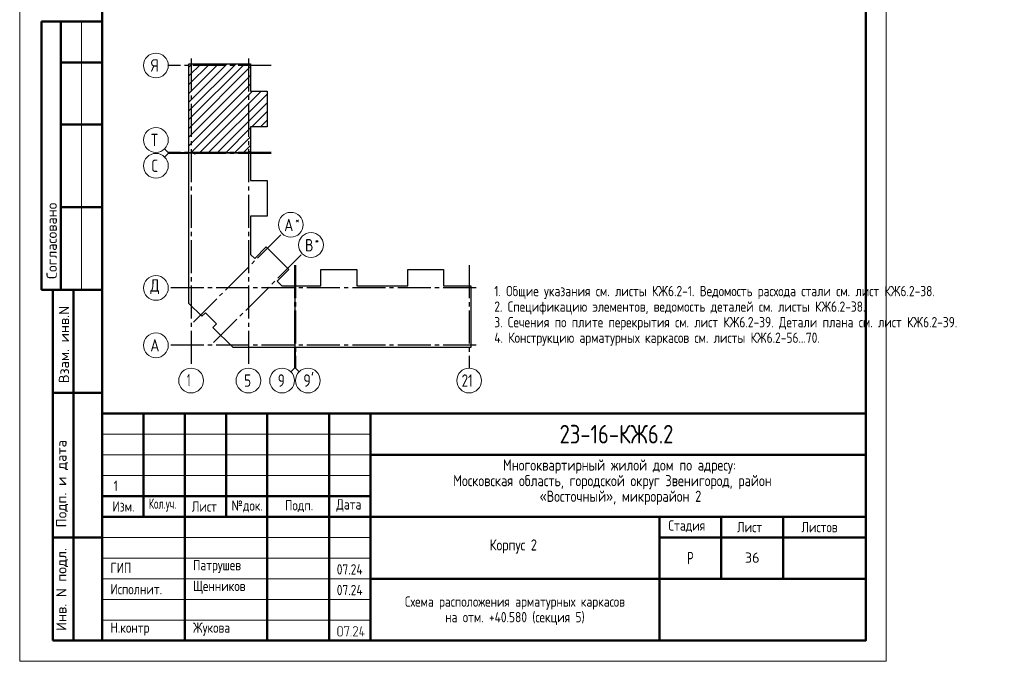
# Model space of a CAD drawing. Header units: millimetres. Extents: x 0 to 23859, y 0 to 29700.
# Tile 1 of 6: x 0 to 23859, y 0 to 15540. Entities that reach past the tile are written whole.
import ezdxf

# ---------------------------------------------------------------- set-up
doc = ezdxf.new("R2010")
doc.units = ezdxf.units.MM
doc.linetypes.add('______5', pattern=[1100, 800, -100, 100, -100])
for name, color, linetype, lineweight in [('Standard', 7, 'Continuous', 25), ('Обрамление проемов стержнями', 7, 'Continuous', 25), ('Оси', 40, '______5', 18)]:
    doc.layers.add(name, color=color, linetype=linetype, lineweight=lineweight)
doc.styles.add('GOST 2.304-81', font='txt')
doc.styles.add('ISOCPEUR', font='txt')

msp = doc.modelspace()

# ---------------------------------------------------------------- hatches: boundary and pattern name
at = {"layer": 'Standard', "linetype": 'Continuous', "lineweight": 25, "transparency": 33554687}
h = msp.add_hatch(color=7, dxfattribs=at)
h.paths.add_polyline_path([(7825, 655), (7825, 652), (7825, 649), (7825, 647), (7824, 644), (7824, 641), (7823, 639), (7822, 637), (7821, 634), (7820, 632), (7819, 630), (7818, 627), (7816, 625), (7815, 623), (7813, 621), (7812, 619), (7810, 617), (7808, 615), (7806, 613), (7804, 612), (7801, 610), (7799, 609), (7797, 607), (7795, 606), (7792, 605), (7790, 604), (7788, 603), (7785, 603), (7782, 602), (7780, 602), (7777, 601), (7775, 601), (7772, 601), (7754, 601), (7751, 601), (7749, 601), (7746, 602), (7744, 602), (7742, 603), (7739, 603), (7737, 604), (7735, 605), (7732, 606), (7730, 607), (7728, 609), (7726, 610), (7723, 611), (7721, 613), (7719, 615), (7717, 617), (7715, 619), (7713, 621), (7712, 623), (7710, 625), (7708, 627), (7707, 629), (7706, 632), (7705, 634), (7704, 636), (7703, 639), (7702, 641), (7702, 644), (7701, 646), (7701, 649), (7701, 652), (7701, 655), (7701, 797), (7701, 799), (7701, 802), (7701, 804), (7702, 807), (7702, 809), (7703, 812), (7704, 814), (7705, 817), (7706, 819), (7707, 821), (7708, 823), (7709, 826), (7711, 828), (7713, 830), (7714, 832), (7716, 834), (7718, 836), (7720, 838), (7722, 839), (7724, 841), (7727, 842), (7729, 844), (7731, 845), (7733, 846), (7736, 847), (7738, 848), (7741, 848), (7743, 849), (7746, 849), (7749, 850), (7751, 850), (7754, 850), (7772, 850), (7775, 850), (7777, 850), (7780, 849), (7782, 849), (7785, 848), (7787, 848), (7790, 847), (7792, 846), (7794, 845), (7797, 844), (7799, 843), (7801, 841), (7803, 840), (7805, 838), (7807, 836), (7809, 834), (7811, 832), (7813, 830), (7815, 828), (7816, 826), (7818, 824), (7819, 822), (7820, 820), (7821, 817), (7822, 815), (7823, 812), (7824, 810), (7824, 807), (7825, 805), (7825, 802), (7825, 799), (7825, 797)], flags=16)
h.paths.add_polyline_path([(7808, 654), (7808, 797), (7808, 800), (7807, 804), (7806, 807), (7805, 810), (7804, 813), (7802, 816), (7800, 819), (7797, 822), (7794, 824), (7792, 826), (7789, 828), (7785, 830), (7782, 831), (7779, 832), (7775, 832), (7772, 832), (7754, 832), (7750, 832), (7747, 832), (7744, 831), (7740, 830), (7737, 828), (7734, 826), (7731, 824), (7729, 822), (7726, 819), (7724, 816), (7722, 813), (7721, 810), (7720, 807), (7719, 804), (7718, 800), (7718, 797), (7718, 654), (7718, 651), (7719, 648), (7720, 644), (7721, 641), (7723, 638), (7725, 635), (7727, 632), (7729, 629), (7732, 627), (7735, 625), (7738, 623), (7741, 622), (7744, 620), (7747, 620), (7751, 619), (7754, 619), (7772, 619), (7775, 619), (7779, 620), (7782, 620), (7785, 621), (7788, 623), (7791, 625), (7794, 627), (7797, 629), (7800, 632), (7802, 634), (7804, 637), (7805, 640), (7806, 644), (7807, 647), (7808, 651)])
for points in [[(7985, 839), (7932, 608), (7931, 607), (7930, 606), (7930, 605), (7928, 603), (7923, 601), (7921, 601), (7920, 602), (7918, 602), (7917, 603), (7916, 604), (7915, 605), (7915, 605), (7915, 606), (7914, 607), (7914, 608), (7914, 609), (7914, 610), (7914, 612), (7965, 832), (7878, 832), (7878, 815), (7878, 814), (7878, 813), (7878, 812), (7878, 811), (7877, 810), (7877, 809), (7876, 809), (7876, 808), (7875, 807), (7873, 806), (7871, 806), (7869, 806), (7869, 806), (7868, 806), (7868, 806), (7867, 806), (7866, 807), (7865, 807), (7864, 807), (7863, 808), (7863, 808), (7862, 809), (7862, 810), (7861, 811), (7861, 811), (7861, 812), (7861, 813), (7861, 815), (7861, 841), (7861, 842), (7861, 843), (7861, 844), (7861, 845), (7861, 846), (7862, 846), (7862, 847), (7863, 848), (7863, 848), (7864, 849), (7865, 849), (7866, 849), (7866, 850), (7867, 850), (7868, 850), (7870, 850), (7976, 850), (7978, 850), (7980, 849), (7982, 849), (7983, 848), (7984, 847), (7985, 845), (7985, 844), (7985, 842)], [(8189, 601), (8083, 601), (8081, 601), (8080, 602), (8078, 603), (8076, 604), (8075, 606), (8075, 607), (8074, 609), (8074, 611), (8074, 612), (8074, 613), (8075, 614), (8075, 615), (8173, 763), (8177, 770), (8179, 776), (8180, 779), (8181, 782), (8181, 786), (8181, 789), (8181, 791), (8181, 793), (8181, 795), (8180, 798), (8180, 800), (8179, 802), (8179, 804), (8178, 805), (8177, 807), (8176, 809), (8175, 811), (8173, 813), (8172, 814), (8170, 816), (8169, 818), (8167, 819), (8165, 821), (8163, 822), (8162, 823), (8160, 824), (8158, 826), (8156, 827), (8154, 828), (8152, 828), (8150, 829), (8147, 830), (8145, 831), (8143, 831), (8141, 831), (8139, 832), (8136, 832), (8134, 832), (8131, 832), (8128, 831), (8125, 831), (8122, 830), (8119, 829), (8117, 828), (8114, 827), (8111, 825), (8109, 823), (8106, 821), (8104, 819), (8102, 816), (8099, 813), (8098, 809), (8096, 806), (8094, 802), (8094, 800), (8093, 799), (8092, 798), (8091, 798), (8090, 797), (8089, 797), (8088, 796), (8086, 796), (8084, 796), (8083, 797), (8081, 797), (8080, 798), (8079, 799), (8078, 800), (8078, 800), (8078, 801), (8077, 802), (8077, 803), (8077, 804), (8077, 805), (8077, 808), (8078, 810), (8079, 813), (8080, 816), (8082, 818), (8083, 820), (8084, 822), (8085, 825), (8087, 827), (8088, 829), (8090, 831), (8092, 832), (8093, 834), (8095, 836), (8097, 837), (8099, 839), (8101, 840), (8104, 843), (8108, 844), (8112, 846), (8116, 847), (8120, 849), (8124, 849), (8129, 850), (8133, 850), (8136, 850), (8139, 850), (8143, 849), (8146, 849), (8149, 848), (8151, 847), (8154, 847), (8157, 846), (8160, 844), (8163, 843), (8166, 842), (8168, 840), (8171, 839), (8174, 837), (8176, 835), (8179, 833), (8181, 830), (8184, 828), (8186, 825), (8188, 823), (8190, 820), (8191, 818), (8193, 815), (8194, 812), (8196, 810), (8197, 807), (8198, 804), (8198, 801), (8199, 798), (8199, 795), (8200, 792), (8200, 789), (8200, 784), (8199, 780), (8198, 776), (8197, 772), (8196, 770), (8195, 767), (8195, 765), (8193, 763), (8192, 760), (8191, 758), (8189, 755), (8188, 753), (8099, 619), (8189, 619), (8191, 619), (8192, 618), (8194, 618), (8195, 616), (8196, 615), (8197, 613), (8198, 612), (8198, 610), (8198, 608), (8197, 607), (8197, 605), (8195, 604), (8195, 603), (8194, 603), (8194, 602), (8193, 602), (8192, 602), (8191, 601), (8190, 601)], [(8322, 672), (8349, 672), (8351, 672), (8353, 672), (8354, 671), (8355, 669), (8357, 668), (8357, 667), (8358, 665), (8358, 663), (8358, 662), (8358, 660), (8357, 659), (8356, 657), (8355, 657), (8355, 656), (8354, 656), (8353, 655), (8352, 655), (8351, 655), (8350, 654), (8349, 654), (8322, 654), (8322, 610), (8322, 609), (8322, 608), (8322, 607), (8322, 606), (8321, 605), (8321, 605), (8321, 604), (8320, 603), (8319, 602), (8317, 602), (8316, 601), (8314, 601), (8313, 601), (8312, 601), (8312, 601), (8311, 602), (8310, 602), (8309, 602), (8308, 603), (8307, 603), (8307, 604), (8306, 605), (8306, 605), (8305, 606), (8305, 607), (8305, 608), (8305, 609), (8305, 610), (8305, 654), (8243, 654), (8241, 654), (8239, 655), (8237, 656), (8236, 657), (8235, 658), (8234, 660), (8234, 661), (8234, 663), (8234, 665), (8269, 843), (8270, 845), (8270, 846), (8271, 847), (8272, 848), (8278, 850), (8280, 850), (8281, 849), (8283, 849), (8284, 848), (8285, 847), (8285, 846), (8286, 846), (8286, 845), (8287, 844), (8287, 843), (8287, 842), (8287, 841), (8287, 839), (8253, 672), (8305, 672), (8305, 717), (8305, 718), (8305, 720), (8306, 721), (8307, 723), (8308, 723), (8309, 724), (8310, 725), (8310, 725), (8311, 725), (8312, 725), (8313, 726), (8314, 726), (8315, 726), (8317, 725), (8318, 725), (8320, 723), (8320, 723), (8321, 722), (8321, 721), (8322, 721), (8322, 720), (8322, 719), (8322, 718), (8322, 717)], [(8029, 619), (8031, 619), (8033, 618), (8034, 618), (8035, 616), (8037, 615), (8037, 613), (8038, 612), (8038, 610), (8038, 608), (8038, 607), (8037, 605), (8036, 604), (8035, 603), (8035, 603), (8034, 602), (8033, 602), (8032, 602), (8031, 601), (8030, 601), (8029, 601), (8027, 601), (8026, 602), (8024, 602), (8023, 604), (8022, 605), (8021, 607), (8020, 608), (8020, 610), (8020, 611), (8021, 613), (8022, 614), (8023, 616), (8023, 616), (8024, 617), (8024, 618), (8025, 618), (8026, 618), (8027, 619), (8028, 619)]]:
    msp.add_hatch(color=7, dxfattribs=at).paths.add_polyline_path(points, flags=16)

# ---------------------------------------------------------------- linework, layer by layer
at = {"layer": 'Standard', "color": 7, "linetype": 'Continuous', "lineweight": 50, "transparency": 33554687}
for p, q in [((2000, 15500), (527, 15500)), ((527, 15500), (527, 9000)), ((527, 15500), (527, 9000)), ((1000, 15500), (1000, 9000)), ((2000, 14500), (1000, 14500)), ((2000, 13000), (1000, 13000)), ((2000, 11000), (1000, 11000)), ((0, 9000), (6, 9000)), ((527, 9000), (2000, 9000)), ((800, 500), (800, 9000)), ((800, 500), (800, 9000)), ((1300, 500), (1300, 9000)), ((800, 6500), (2000, 6500)), ((2000, 500), (2000, 6000)), ((2000, 6000), (20500, 6000)), ((3000, 3500), (3000, 6000)), ((4000, 500), (4000, 6000)), ((5000, 3500), (5000, 6000)), ((6000, 500), (6000, 6000)), ((7500, 500), (7500, 6000)), ((8500, 500), (8500, 6000)), ((8500, 5000), (20500, 5000)), ((2000, 4000), (8500, 4000)), ((2000, 4000), (8500, 4000)), ((2000, 3500), (8500, 3500)), ((2000, 3500), (8500, 3500)), ((8500, 3500), (20500, 3500)), ((15500, 2000), (15500, 3500)), ((17000, 2000), (17000, 3500)), ((18500, 2000), (18500, 3500)), ((800, 3000), (2000, 3000)), ((15500, 3000), (20500, 3000)), ((8500, 2000), (20500, 2000)), ((15500, 500), (15500, 2000)), ((15500, 500), (15500, 2000)), ((2000, 500), (800, 500))]:
    msp.add_line(p, q, dxfattribs=at)
at = {"layer": 'Standard', "color": 7, "linetype": 'Continuous', "lineweight": 13, "transparency": 33554687}
for p, q in [((1500, 15500), (1500, 9000)), ((3600, 12327), (3512, 12415)), ((3600, 12302), (3512, 12214)), ((3600, 12327), (4100, 12327)), ((3600, 12302), (4100, 12302)), ((6658, 7100), (6658, 7600)), ((6683, 7100), (6683, 7600)), ((6658, 7100), (6570, 7012)), ((6683, 7100), (6771, 7012)), ((2000, 5500), (8500, 5500)), ((2000, 5000), (8500, 5000)), ((2000, 4500), (8500, 4500)), ((2000, 3000), (8500, 3000)), ((2000, 2500), (8500, 2500)), ((2000, 2500), (8500, 2500)), ((2000, 2000), (8500, 2000)), ((2000, 2000), (8500, 2000)), ((2000, 1500), (8500, 1500)), ((2000, 1000), (8500, 1000))]:
    msp.add_line(p, q, dxfattribs=at)
at = {"layer": 'Standard', "color": 7, "linetype": 'Continuous', "lineweight": 35, "transparency": 33554687}
for p, q in [((4100, 13331), (5243, 14474)), ((4100, 13756), (4818, 14474)), ((4100, 14180), (4394, 14474)), ((4100, 13119), (5455, 14474)), ((4100, 13543), (5030, 14474)), ((4100, 13968), (4606, 14474)), ((4100, 14392), (4182, 14474)), ((4100, 12907), (5596, 14403)), ((4100, 12695), (5596, 14191)), ((4100, 12483), (5596, 13979)), ((4146, 12317), (5642, 13813)), ((4358, 12317), (5854, 13813)), ((4571, 12317), (5993, 13739)), ((4783, 12317), (5993, 13527)), ((5623, 12945), (5993, 13315)), ((4995, 12317), (5596, 12918)), ((5835, 12945), (5993, 13103)), ((5207, 12317), (5596, 12706)), ((5419, 12317), (5596, 12494))]:
    msp.add_line(p, q, dxfattribs=at)
at = {"layer": 'Standard', "color": 7, "linetype": 'Continuous', "lineweight": 25, "transparency": 33554687}
for p, q in [((20500, 500), (20500, 6000)), ((2000, 500), (20500, 500)), ((2000, 500), (20500, 500)), ((2000, 500), (20500, 500))]:
    msp.add_line(p, q, dxfattribs=at)
at = {"layer": 'Standard', "color": 7, "linetype": 'Continuous', "lineweight": 13, "transparency": 33554687}
msp.add_lwpolyline([(0, 0), (21000, 0), (21000, 29700), (0, 29700), (0, 0)], close=True, dxfattribs=at)
at = {"layer": 'Standard', "color": 7, "linetype": 'Continuous', "lineweight": 50, "transparency": 33554687}
msp.add_lwpolyline([(2000, 29200), (20500, 29200), (20500, 500), (2000, 500), (2000, 29200)], close=True, dxfattribs=at)
at = {"layer": 'Standard', "color": 7, "linetype": 'Continuous', "lineweight": 25, "transparency": 33554687}
for points in [[(4100, 12317), (4100, 14474), (5596, 14474), (5596, 13813), (5993, 13813), (5993, 12945), (5596, 12945), (5596, 12317), (5578, 12317), (5578, 12337), (5563, 12337), (5563, 12317), (4100, 12317)], [(4100, 8857), (4100, 12312), (4238, 12312), (4238, 12292), (4253, 12292), (4253, 12312), (5596, 12312), (5596, 11649), (5993, 11649), (5993, 10781), (5596, 10781), (5596, 9855), (5694, 9757), (5975, 10038), (6524, 9489), (6243, 9208), (6355, 9096), (6668, 9096), (6668, 7600), (5170, 7600), (4682, 8088), (4767, 8173), (4499, 8441), (4414, 8356), (4100, 8670), (4100, 8857)], [(6673, 7600), (6673, 9063), (6693, 9063), (6693, 9078), (6673, 9078), (6673, 9096), (7301, 9096), (7301, 9493), (8169, 9493), (8169, 9096), (8787, 9096), (9405, 9096), (9405, 9493), (10273, 9493), (10273, 9096), (10934, 9096), (10934, 7600), (8787, 7600), (6673, 7600)]]:
    msp.add_lwpolyline(points, dxfattribs=at)
at = {"layer": 'Оси', "color": 8, "linetype": '______5', "lineweight": -3, "transparency": 33554687}
for p, q in [((4153, 14601), (4153, 7100)), ((5543, 14601), (5543, 7100)), ((6096, 14431), (3600, 14431)), ((6096, 12327), (3600, 12327)), ((6096, 12302), (3600, 12302)), ((4208, 8212), (6358, 10362)), ((4698, 7722), (6848, 9872)), ((6658, 9596), (6658, 7100)), ((6683, 9596), (6683, 7100)), ((10891, 9596), (10891, 7100)), ((11061, 9043), (3600, 9043)), ((11061, 9043), (3600, 9043)), ((11061, 7653), (3600, 7653))]:
    msp.add_line(p, q, dxfattribs=at)
at = {"layer": 'Оси', "color": 7, "linetype": 'Continuous', "lineweight": 13, "transparency": 33554687}
for centre in [(3300, 14431), (3300, 12627), (3300, 12002), (6570, 10574), (7060, 10084), (3300, 9043), (3300, 9043), (3300, 7653), (4153, 6800), (5543, 6800), (6358, 6800), (6983, 6800), (10891, 6800)]:
    msp.add_circle(centre, 300, dxfattribs=at)

# ---------------------------------------------------------------- texts
at = {"layer": 'Standard', "color": 7, "linetype": 'Continuous', "lineweight": 50, "transparency": 33554687, "char_height": 250, "attachment_point": 7, "rotation": 90, "style": 'ISOCPEUR'}
for s, insert, width in [('\\A1;{\\fISOCPEUR|i0|b0;\\H250.000000;\\W1.000000;\\C7;Согласовано}\\P', (900, 9261), 2071.88), ('\\A1;{\\fISOCPEUR|i0|b0;\\H250.000000;\\W1.000000;\\C7;Взам. инв.N}\\P', (1198, 6736), 1909.1), ('\\A1;{\\fISOCPEUR|i0|b0;\\H250.000000;\\W1.000000;\\C7;Подп. и дата}\\P', (1174, 3242), 2197.06), ('\\A1;{\\fISOCPEUR|i0|b0;\\H250.000000;\\W1.000000;\\C7;Инв. N подл.}\\P', (1174, 734), 2021.79)]:
    msp.add_mtext(s, dxfattribs=dict(at, insert=insert, width=width))
at = {"layer": 'Standard', "color": 7, "linetype": 'Continuous', "lineweight": 25, "transparency": 33554687, "attachment_point": 7}
for s, insert, char_height, width, style in [('\\W0.75;21', (10711, 6650), 300, 472.28, 'ISOCPEUR'), ('Многоквартирный\\~жилой\\~дом\\~по\\~адресу:\\~', (11710, 4545), 270, 5717.09, 'GOST 2.304-81'), ('Московская\\~область,\\~городской\\~округ\\~Звенигород,\\~район\\~', (10504, 4167), 270, 8136.21, 'GOST 2.304-81'), ('«Восточный»,\\~микрорайон\\~2', (12597, 3789), 270, 3952.83, 'GOST 2.304-81'), ('Изм.', (2248, 3625), 250, 631.15, 'GOST 2.304-81'), ('\\W0.83;Кол.уч.', (3127, 3625), 250, 799.96, 'GOST 2.304-81'), ('Лист', (4171, 3625), 250, 782.23, 'GOST 2.304-81'), ('№док.', (5135, 3607), 250, 853.39, 'GOST 2.304-81'), ('Подп.', (6431, 3614), 250, 764.53, 'GOST 2.304-81'), ('Дата', (7673, 3625), 250, 782.23, 'GOST 2.304-81'), ('Стадия', (15721, 3125), 250, 1031.11, 'GOST 2.304-81'), ('Лист', (17384, 3125), 250, 782.23, 'GOST 2.304-81'), ('Листов', (18943, 3125), 250, 1066.5, 'GOST 2.304-81'), ('Корпус\\~2', (11388, 2610), 270, 1362.88, 'GOST 2.304-81'), ('\\W0.77;Р', (16177, 2350), 300, 262.93, 'GOST 2.304-81'), ('ГИП', (2200, 2137), 250, 586.81, 'GOST 2.304-81'), ('Патрушев', (4200, 2137), 250, 1386.36, 'GOST 2.304-81'), ('07.24', (7683, 2101), 250, 817.63, 'GOST 2.304-81'), ('Исполнит.', (2200, 1622), 250, 1386.36, 'GOST 2.304-81'), ('Щенников', (4200, 1631), 250, 1333.08, 'GOST 2.304-81'), ('07.24', (7683, 1601), 250, 817.63, 'GOST 2.304-81'), ('Н.контр', (2200, 622), 250, 1102.09, 'GOST 2.304-81'), ('Жукова', (4200, 622), 250, 1031.11, 'GOST 2.304-81')]:
    msp.add_mtext(s, dxfattribs=dict(at, insert=insert, char_height=char_height, width=width, style=style))
at = {"layer": 'Standard', "color": 7, "linetype": 'Continuous', "lineweight": 50, "transparency": 33554687, "insert": (13083, 5275), "char_height": 450, "width": 3070.53, "attachment_point": 7, "style": 'GOST 2.304-81'}
msp.add_mtext('23-16-КЖ6.2', dxfattribs=at)
at = {"layer": 'Standard', "color": 7, "linetype": 'Continuous', "lineweight": 18, "transparency": 33554687, "insert": (2327, 4250), "char_height": 250, "width": 233.33, "attachment_point": 5, "style": 'GOST 2.304-81'}
msp.add_mtext('\\A1;{\\fGOST 2.304-81|i0|b0;\\H250.000000;\\W1.000000;\\C7;1}\\P', dxfattribs=at)
at = {"layer": 'Standard', "color": 7, "linetype": 'Continuous', "lineweight": 13, "transparency": 33554687, "insert": (17750, 2510), "char_height": 250, "width": 459.37, "attachment_point": 5, "style": 'ISOCPEUR'}
msp.add_mtext('\\A1;{\\fISOCPEUR|i0|b0;\\H250.000000;\\W1.000000;\\C7;36}\\P', dxfattribs=at)
at = {"layer": 'Standard', "color": 7, "linetype": 'Continuous', "lineweight": 25, "transparency": 33554687, "insert": (12000, 1571), "char_height": 250, "width": 6741.88, "attachment_point": 2, "line_spacing_factor": 0.903614}
msp.add_mtext('\\A1;{\\fGOST 2.304-81|i0|b0;\\H250.000000;\\W1.000000;\\C7;Схема расположения арматурных каркасов}\\P{\\fGOST 2.304-81|i0|b0;\\H250.000000;\\W1.000000;\\C7;на отм. +40.580 (секция 5)}\\P', dxfattribs=at)
at = {"layer": 'Обрамление проемов стержнями', "color": 7, "linetype": 'Continuous', "lineweight": 13, "transparency": 33554687, "insert": (11500, 9092), "char_height": 250, "width": 13566.88, "attachment_point": 1, "line_spacing_factor": 0.903614}
msp.add_mtext('\\A1;{\\fGOST 2.304-81|i0|b0;\\H250.000000;\\W1.000000;\\C7;1. Общие указания см. листы КЖ6.2-1. Ведомость расхода стали см. лист КЖ6.2-38.}\\P{\\fGOST 2.304-81|i0|b0;\\H250.000000;\\W1.000000;\\C7;2. Спецификацию элементов, ведомость деталей см. листы КЖ6.2-38.}\\P{\\fGOST 2.304-81|i0|b0;\\H250.000000;\\W1.000000;\\C7;3. Сечения по плите перекрытия см. лист КЖ6.2-39. Детали плана см. лист КЖ6.2-39.}\\P{\\fGOST 2.304-81|i0|b0;\\H250.000000;\\W1.000000;\\C7;4. Конструкцию арматурных каркасов см. листы КЖ6.2-56...70.}\\P', dxfattribs=at)
at = {"layer": 'Оси', "color": 7, "linetype": 'Continuous', "lineweight": 25, "transparency": 33554687, "attachment_point": 7, "style": 'ISOCPEUR'}
for s, insert, char_height, width in [('\\W0.80;Я', (3180, 14281), 300, 359.83), ('\\W0.80;Т', (3180, 12477), 300, 359.83), ('\\W0.78;С', (3195, 11852), 300, 326.41), ('\\W0.80;*', (6679, 10592), 180, 215.89), ('\\W0.82;А', (6409, 10417), 300, 392.65), ('\\W0.80;*', (7154, 10102), 180, 215.89), ('\\W0.80;В', (6914, 9927), 300, 359.84), ('\\W0.82;Д', (3165, 8893), 300, 392.65), ('\\W0.82;А', (3165, 7503), 300, 392.65), ('\\W0.56;1', (4053, 6660), 300, 233.34), ('\\W0.78;5', (5438, 6650), 300, 326.41), ('\\W0.78;9', (6253, 6650), 300, 326.41), ("\\W0.84;9'", (6871, 6650), 300, 440.65)]:
    msp.add_mtext(s, dxfattribs=dict(at, insert=insert, char_height=char_height, width=width))

doc.saveas('drawing.dxf')
